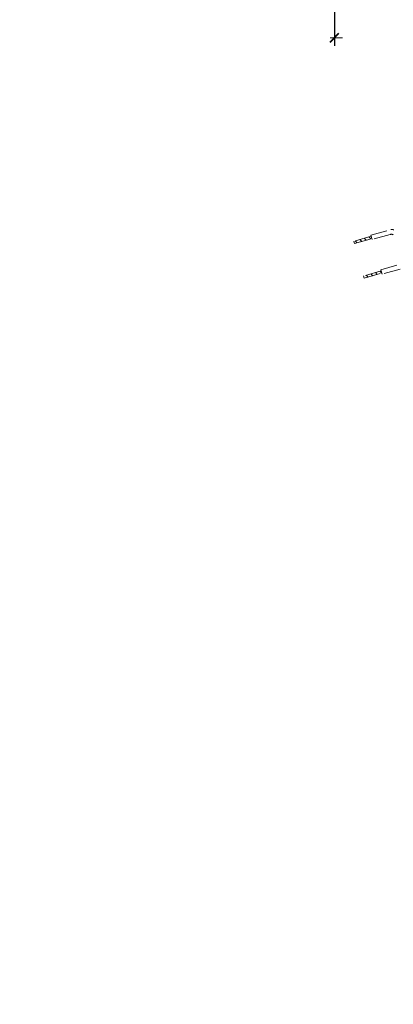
# Model space of a CAD drawing. Header units: millimetres. Extents: x 0 to 594, y 0 to 420.
# Tile 1 of 53: x 0 to 91, y 0 to 240. Entities that reach past the tile are written whole.
import ezdxf

# ---------------------------------------------------------------- set-up
doc = ezdxf.new("R2010")
doc.units = ezdxf.units.MM
for name, pattern in [('K5LT32775', [0]), ('K5LT_BASIC', [0]), ('K5LT_DASHED', [6, 4, -2]), ('K5LT_THIN', [0])]:
    doc.linetypes.add(name, pattern=pattern)
doc.styles.add('KDIMTEXTSTYLE', font='GOST_AU.SHX', dxfattribs={"width": 0.96, "oblique": 15, "height": 5})
doc.dimstyles.new('KDIMSTYLE (0.02)', dxfattribs={"dimtxt": 5, "dimasz": 1, "dimexe": 2, "dimexo": 0, "dimgap": 1, "dimtad": 1, "dimlfac": 50, "dimtxsty": 'KDIMTEXTSTYLE', "dimsah": 1, "dimcen": 0, "dimdle": 1, "dimadec": 0, "dimazin": 0, "dimtfac": 0.667, "dimtmove": 0, "dimatfit": 3, "dimfxl": 1, "dimtvp": 1, "dimtfill": 1, "dimtolj": 1, "dimtzin": 0, "dimarcsym": 0})

# ---------------------------------------------------------------- blocks, each defined once
blk = doc.blocks.new('KDIMARROW_03')
at = {"color": 0, "linetype": 'K5LT_BASIC', "lineweight": 40}
blk.add_line((-1.06, -1.06), (1.06, 1.06), dxfattribs=at)
at = {"color": 0, "linetype": 'K5LT_THIN', "lineweight": 18}
for q in [(-1, 0), (2, 0)]:
    blk.add_line((0, 0), q, dxfattribs=at)
blk = doc.blocks.new('U317')
at = {"color": 7, "linetype": 'K5LT_DASHED', "lineweight": 18}
for p, q in [((85.51, 187.01), (81.24, 185.79)), ((85.44, 187.26), (90.24, 188.63)), ((85.74, 186.2), (85.44, 187.26)), ((90.1, 187.45), (85.74, 186.2)), ((81.24, 185.79), (81.4, 185.23)), ((81.4, 185.23), (85.67, 186.45)), ((87.85, 178.84), (92.65, 180.21)), ((87.92, 178.59), (83.65, 177.37)), ((83.81, 176.81), (88.08, 178.03)), ((88.15, 177.78), (87.85, 178.84)), ((92.52, 179.03), (88.15, 177.78)), ((83.65, 177.37), (83.81, 176.81))]:
    blk.add_line(p, q, dxfattribs=at)
at = {"color": 5, "linetype": 'K5LT32775', "lineweight": 18, "true_color": 0x0000ff}
for p, q in [((81.62, 185.89), (82.09, 185.42)), ((83.19, 185.74), (82.72, 186.21)), ((83.82, 186.52), (84.29, 186.05)), ((85.38, 186.37), (84.92, 186.84)), ((84.3, 177.55), (84.77, 177.08)), ((85.87, 177.4), (85.4, 177.87)), ((86.5, 178.18), (86.97, 177.71)), ((88.07, 178.03), (87.6, 178.5))]:
    blk.add_line(p, q, dxfattribs=at)
at = {"color": 7, "linetype": 'K5LT_DASHED', "lineweight": 18}
for centre in [(90.38, 186.49), (90.52, 187.67)]:
    blk.add_arc(centre, 1, 60.9778, 105.9778, dxfattribs=at)

msp = doc.modelspace()

# ---------------------------------------------------------------- block references
msp.add_blockref('U317', (0, 0))

# ---------------------------------------------------------------- dimensions: what is measured, and where the dimension line sits
at = {"color": 5, "true_color": 0x0000ff}
msp.add_linear_dim(base=(76.54196, 235.35874), p1=(166.54196, 266.41912), p2=(76.54196, 266.41912), location=(121.54196, 235.35874), dimstyle='KDIMSTYLE (0.02)', override={"dimexo": 2, "dimpost": '\\H3.5;\\W0.96;\\Q15;<>', "dimblk1": 'KDIMARROW_03', "dimblk2": 'KDIMARROW_03', "dimse1": 0, "dimse2": 0, "dimclrt": 7, "dimtolj": 1}, dxfattribs=at).render()

doc.saveas('drawing.dxf')
